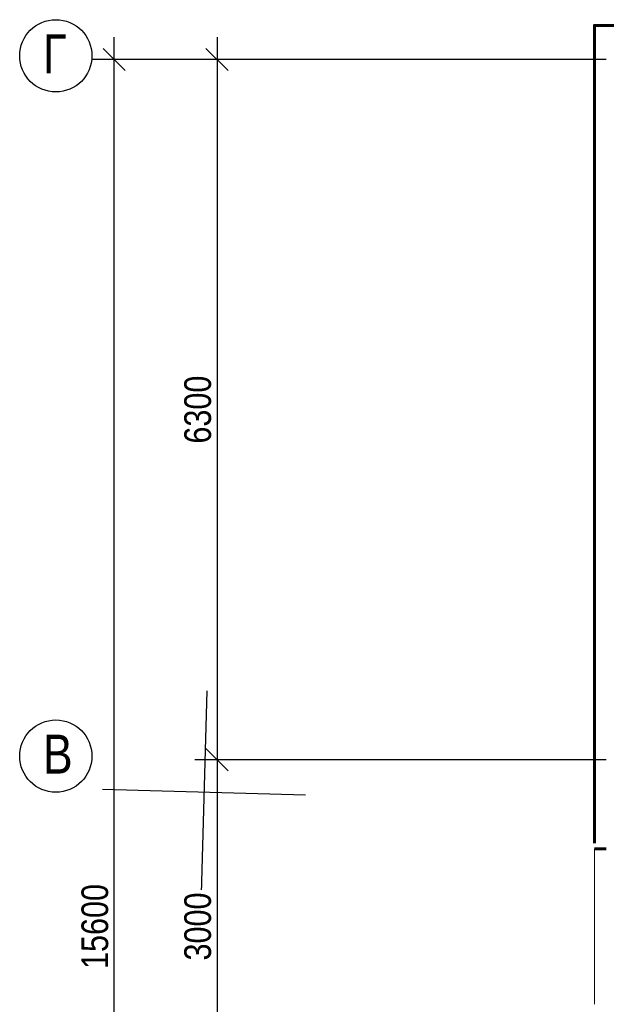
# Model space of a CAD drawing. Header units: millimetres. Extents: x -257011 to 237647566, y 2784933 to 6706507.
# Tile 144 of 256: x 9399585 to 9408261, y 5062093 to 5076656. Entities that reach past the tile are written whole.
import ezdxf

# ---------------------------------------------------------------- set-up
doc = ezdxf.new("R2010")
doc.units = ezdxf.units.MM
doc.header["$LTSCALE"] = 1000
doc.header["$PDMODE"] = 32
doc.header["$PDSIZE"] = 0.3
doc.layers.add('(001) Сетка', color=92, linetype='Continuous')
doc.layers.add('kcd_tx', color=7, linetype='Continuous')
doc.layers.add('PLAN', color=7, linetype='Continuous', lineweight=40)
doc.styles.get("Standard").update_dxf_attribs({"font": 'ARIALN.TTF'})
doc.dimstyles.new('Санжар', dxfattribs={"dimtxt": 240, "dimasz": 200, "dimexe": 200, "dimexo": 200, "dimgap": 50, "dimtad": 1, "dimdec": 0, "dimtxsty": 'Standard', "dimblk": 'OBLIQUE', "dimcen": 2.5, "dimdle": 200, "dimclrd": 152, "dimclre": 152, "dimclrt": 152, "dimadec": 0, "dimazin": 0, "dimtfac": 1, "dimtdec": 0, "dimtmove": 0, "dimatfit": 3, "dimldrblk": 'OBLIQUE', "dimfxl": 0, "dimlwd": 0, "dimlwe": 0, "dimarcsym": 0})

# ---------------------------------------------------------------- blocks, each defined once
blk = doc.blocks.new('Setka')
at = {"layer": '(001) Сетка'}
for p, q in [((0, 1.5), (0, -1.5)), ((-1.5, 0), (1.5, 0))]:
    blk.add_line(p, q, dxfattribs=at)
blk = doc.blocks.new('kjvklglhl')
at = {"layer": '(001) Сетка'}
blk.add_blockref('Setka', (439.817, 424.81), dxfattribs=at)
blk = doc.blocks.new('rfregd')
at = {"lineweight": 5, "xscale": 999.9999999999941, "yscale": 999.9999999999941, "zscale": 999.9999999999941, "rotation": 358.3893224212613}
blk.add_blockref('kjvklglhl', (8949572.3, 4641190.3), dxfattribs=at)
blk = doc.blocks.new('_Oblique')
at = {"color": 0, "linetype": 'ByBlock', "lineweight": -2}
blk.add_line((-0.5, -0.5), (0.5, 0.5), dxfattribs=at)
blk = doc.blocks.new('*D1979')
at = {"layer": 'Defpoints', "color": 0, "lineweight": 50, "ltscale": 100, "transparency": 16777216}
for p in [(9680659.3, 5089872.3), (9676957.4, 5083572.3), (9680659.3, 5083572.3)]:
    blk.add_point(p, dxfattribs=at)
at = {"layer": 'kcd_tx', "color": 152, "ltscale": 100, "transparency": 16777216}
for p, q in [((9676957.4, 5090072.3), (9676957.4, 5083372.3)), ((9680459.3, 5089872.3), (9676757.4, 5089872.3)), ((9680459.3, 5083572.3), (9676757.4, 5083572.3))]:
    blk.add_line(p, q, dxfattribs=at)
at = {"layer": 'kcd_tx', "color": 152, "ltscale": 100, "transparency": 16777216, "xscale": 200, "yscale": 200, "zscale": 200}
for p, rotation in [((9676957.4, 5089872.3), 90), ((9676957.4, 5083572.3), 270)]:
    blk.add_blockref('_Oblique', p, dxfattribs=dict(at, rotation=rotation))
at = {"layer": 'kcd_tx', "color": 152, "lineweight": 60, "ltscale": 100, "transparency": 16777216, "insert": (9676784.8, 5086722.3), "char_height": 240, "attachment_point": 5, "rotation": 90, "bg_fill": 3, "box_fill_scale": 1.1, "bg_fill_color": 256, "bg_fill_true_color": 13158600, "bg_fill_transparency": 0}
blk.add_mtext('6300', dxfattribs=at)
blk = doc.blocks.new('*D1980')
at = {"layer": 'Defpoints', "color": 0, "lineweight": 50, "ltscale": 100, "transparency": 16777216}
for p in [(9680659.3, 5083572.3), (9676957.4, 5080572.3), (9680659.3, 5080572.3)]:
    blk.add_point(p, dxfattribs=at)
at = {"layer": 'kcd_tx', "color": 152, "ltscale": 100, "transparency": 16777216}
for p, q in [((9676957.4, 5083772.3), (9676957.4, 5080372.3)), ((9680459.3, 5083572.3), (9676757.4, 5083572.3)), ((9680459.3, 5080572.3), (9676757.4, 5080572.3))]:
    blk.add_line(p, q, dxfattribs=at)
at = {"layer": 'kcd_tx', "color": 152, "ltscale": 100, "transparency": 16777216, "xscale": 200, "yscale": 200, "zscale": 200}
for p, rotation in [((9676957.4, 5083572.3), 90), ((9676957.4, 5080572.3), 270)]:
    blk.add_blockref('_Oblique', p, dxfattribs=dict(at, rotation=rotation))
at = {"layer": 'kcd_tx', "color": 152, "lineweight": 60, "ltscale": 100, "transparency": 16777216, "insert": (9676784.8, 5082072.3), "char_height": 240, "attachment_point": 5, "rotation": 90, "bg_fill": 3, "box_fill_scale": 1.1, "bg_fill_color": 256, "bg_fill_true_color": 13158600, "bg_fill_transparency": 0}
blk.add_mtext('3000', dxfattribs=at)
blk = doc.blocks.new('*D1982')
at = {"layer": 'Defpoints', "color": 0, "lineweight": 50, "ltscale": 100, "transparency": 16777216}
for p in [(9676032.2, 5089872.3), (9680659.3, 5089872.3), (9680659.3, 5074272.3)]:
    blk.add_point(p, dxfattribs=at)
at = {"layer": 'kcd_tx', "color": 152, "ltscale": 100, "transparency": 16777216}
for p, q in [((9676032.2, 5074072.3), (9676032.2, 5090072.3)), ((9680459.3, 5089872.3), (9675832.2, 5089872.3)), ((9680459.3, 5074272.3), (9675832.2, 5074272.3))]:
    blk.add_line(p, q, dxfattribs=at)
at = {"layer": 'kcd_tx', "color": 152, "ltscale": 100, "transparency": 16777216, "xscale": 200, "yscale": 200, "zscale": 200}
for p, rotation in [((9676032.2, 5089872.3), 90), ((9676032.2, 5074272.3), 270)]:
    blk.add_blockref('_Oblique', p, dxfattribs=dict(at, rotation=rotation))
at = {"layer": 'kcd_tx', "color": 152, "lineweight": 60, "ltscale": 100, "transparency": 16777216, "insert": (9675859.7, 5082072.3), "char_height": 240, "attachment_point": 5, "rotation": 90, "bg_fill": 3, "box_fill_scale": 1.1, "bg_fill_color": 256, "bg_fill_true_color": 13158600, "bg_fill_transparency": 0}
blk.add_mtext('15600', dxfattribs=at)
blk = doc.blocks.new('ygfn')
at = {"lineweight": 9, "ltscale": 100}
blk.add_line((9680352.3, 5082772.3), (9680352.3, 5081372.3), dxfattribs=at)
at = {"color": 252, "lineweight": 60, "ltscale": 100}
for points in [[(9681659.3, 5090179.3), (9680352.3, 5090179.3), (9680352.3, 5082822.3)], [(9680352.3, 5082772.3), (9680459.3, 5082772.3)], [(9680352.3, 5082772.3), (9680459.3, 5082772.3)], [(9680459.3, 5082772.3), (9680352.3, 5082772.3)]]:
    blk.add_lwpolyline(points, dxfattribs=at)
at = {"color": 32, "lineweight": 30, "ltscale": 100}
blk.add_lwpolyline([(9681659.3, 5090172.3), (9680359.3, 5090172.3), (9680359.3, 5082822.3)], dxfattribs=at)
at = {"layer": 'PLAN', "lineweight": 30, "insert": (9675391.6, 5090098.1), "char_height": 350, "width": 338.657, "attachment_point": 1}
blk.add_mtext('Г', dxfattribs=at)
at = {"layer": 'kcd_tx', "lineweight": 60, "ltscale": 100}
dim = blk.add_linear_dim(base=(9676957.4, 5083572.3), p1=(9680659.3, 5089872.3), p2=(9680659.3, 5083572.3), angle=90, dimstyle='Санжар', override={"dimfxl": 1.25, "dimtfill": 1, "dimlwd": 65535, "dimlwe": 65535, "dimarcsym": 1}, dxfattribs=at)
dim.commit()
dim.dimension.update_dxf_attribs({"geometry": '*D1979', "text_midpoint": (9676784.8, 5086722.3)})
dim = blk.add_linear_dim(base=(9676957.4, 5080572.3), p1=(9680659.3, 5083572.3), p2=(9680659.3, 5080572.3), angle=90, dimstyle='Санжар', override={"dimtmove": 1, "dimfxl": 1.25, "dimtfill": 1, "dimlwd": 65535, "dimlwe": 65535, "dimarcsym": 1}, dxfattribs=at)
dim.commit()
dim.dimension.update_dxf_attribs({"geometry": '*D1980', "text_midpoint": (9676784.8, 5082072.3)})
dim = blk.add_linear_dim(base=(9676032.2, 5089872.3), p1=(9680659.3, 5074272.3), p2=(9680659.3, 5089872.3), angle=90, dimstyle='Санжар', override={"dimfxl": 1.25, "dimtfill": 1, "dimlwd": 65535, "dimlwe": 65535, "dimarcsym": 1}, dxfattribs=at)
dim.commit()
dim.dimension.update_dxf_attribs({"geometry": '*D1982', "text_midpoint": (9675859.7, 5082072.3)})
at = {"layer": 'PLAN', "color": 158, "lineweight": 30}
for centre in [(9675507.3, 5089905.3), (9675507.3, 5083605.3)]:
    blk.add_circle(centre, 324.9, dxfattribs=at)
at = {"layer": 'PLAN', "lineweight": 30, "insert": (9675391.6, 5083798.1), "char_height": 350, "width": 338.657, "attachment_point": 1}
blk.add_mtext('B', dxfattribs=at)

msp = doc.modelspace()

# ---------------------------------------------------------------- block references
at = {"lineweight": 50}
msp.add_blockref('rfregd', (1154.361, 11760.578), dxfattribs=at)

# ---------------------------------------------------------------- next in the draw order: block references
at = {"lineweight": 50, "xscale": 1.644058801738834, "yscale": 1.644058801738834, "zscale": 1.644058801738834}
msp.add_blockref('ygfn', (-6506983.674, -3291982.078), dxfattribs=at)

doc.saveas('drawing.dxf')
